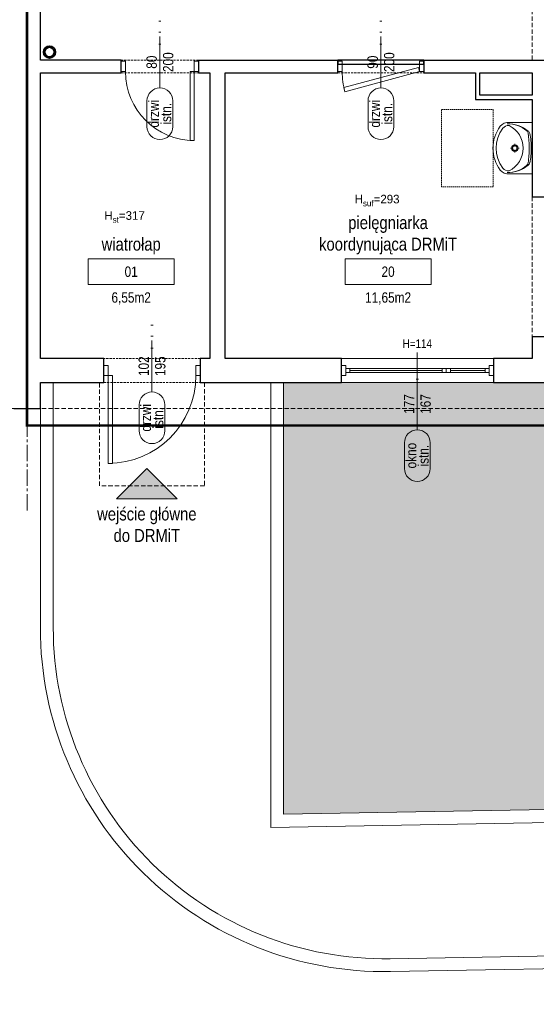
# Model space of a CAD drawing. Header units: millimetres. Extents: x -291747 to 77132, y 46721 to 203932.
# Tile 4 of 110: x 67438 to 68038, y 79966 to 81111. Entities that reach past the tile are written whole.
import ezdxf
from ezdxf.enums import TextEntityAlignment as Align

# ---------------------------------------------------------------- set-up
doc = ezdxf.new("R2010")
doc.units = ezdxf.units.MM
doc.header["$MEASUREMENT"] = 0
for name, pattern in [('DIVIDE', [1.25, 0.5, -0.25, 0, -0.25, 0, -0.25]), ('xreff_LSN_szatnie_PW_rzuty_14$0$CENTER2', [28.575, 19.05, -3.175, 3.175, -3.175]), ('xreff_LSN_szatnie_PW_rzuty_14$0$DASHED', [19.05, 12.7, -6.35]), ('xreff_LSN_szatnie_PW_rzuty_14$0$HIDDEN2', [4.7625, 3.175, -1.5875])]:
    doc.linetypes.add(name, pattern=pattern)
doc.layers.get('0').update_dxf_attribs({"lineweight": 9})
doc.layers.get('Defpoints').update_dxf_attribs({"lineweight": 9})
for name, color, linetype, lineweight in [('FL-xref', 250, 'Continuous', 9), ('FL_ppoż', 4, 'DIVIDE', 40), ('Kanalizacja', 24, 'Continuous', 35), ('xreff_LSN_szatnie_PW_rzuty_14$0$A drzwi płytowe', 252, 'Continuous', 9), ('xreff_LSN_szatnie_PW_rzuty_14$0$A hatch', 8, 'Continuous', 5), ('xreff_LSN_szatnie_PW_rzuty_14$0$A opis', 252, 'Continuous', 9), ('xreff_LSN_szatnie_PW_rzuty_14$0$A opis pom', 252, 'Continuous', 9), ('xreff_LSN_szatnie_PW_rzuty_14$0$A opis pom pow', 252, 'Continuous', 9), ('xreff_LSN_szatnie_PW_rzuty_14$0$A opis stolarka', 252, 'Continuous', 9), ('xreff_LSN_szatnie_PW_rzuty_14$0$A opis stolarka NWD typ', 252, 'Continuous', 9), ('xreff_LSN_szatnie_PW_rzuty_14$0$A opis stolarka NWD wyposażenie', 252, 'Continuous', 9), ('xreff_LSN_szatnie_PW_rzuty_14$0$A opis technologia', 8, 'Continuous', 13), ('xreff_LSN_szatnie_PW_rzuty_14$0$A widok wyżej', 252, 'xreff_LSN_szatnie_PW_rzuty_14$0$DASHED', 9), ('xreff_LSN_szatnie_PW_rzuty_14$0$A wyposazenie sanitarne', 8, 'Continuous', 9), ('xreff_LSN_szatnie_PW_rzuty_14$0$A zakres', 252, 'Continuous', 9), ('xreff_LSN_szatnie_PW_rzuty_14$0$A-Glaz', 8, 'Continuous', 9), ('xreff_LSN_szatnie_PW_rzuty_14$0$A-Wall', 252, 'Continuous', 9), ('xreff_LSN_szatnie_PW_rzuty_14$0$S-Grid-Iden', 8, 'xreff_LSN_szatnie_PW_rzuty_14$0$CENTER2', 9)]:
    doc.layers.add(name, color=color, linetype=linetype, lineweight=lineweight)
doc.layers.add('xreff_LSN_szatnie_PW_rzuty_14$0$A opis ppoż drzwi', color=252, linetype='Continuous', lineweight=9, transparency=0.25)
doc.layers.add('xreff_LSN_szatnie_PW_rzuty_14$0$A opis ppoż okna', color=252, linetype='Continuous', lineweight=9, transparency=0.25)
doc.styles.add('xreff_LSN_szatnie_PW_rzuty_14$0$Standard', font='txt')
doc.styles.add('xreff_LSN_szatnie_PW_rzuty_14$0$STYL ASA', font='ARIALN.TTF')

# ---------------------------------------------------------------- blocks, each defined once
blk = doc.blocks.new('xreff_LSN_szatnie_PW_rzuty_14$0$umywalka 60x45')
at = {"color": 0, "lineweight": -2, "ltscale": 0.15}
for p, q in [((-30, 0), (30, 0)), ((-30, 0), (-30, -26.7)), ((9.5, 0), (-9.5, 0)), ((30, 0), (30, -26.7)), ((-1.9, -20.4), (-5.1, -20.4)), ((0, -15.3), (0, -18.5)), ((0, -22.2), (0, -25.4)), ((5, -20.4), (1.8, -20.4))]:
    blk.add_line(p, q, dxfattribs=at)
at = {"ltscale": 0.15}
blk.add_lwpolyline([(-26.3, -27, 0.236063), (-23.2, -34.4, 0.329715), (23.2, -34.4, 0.236063), (26.3, -27, 0.623035)], format="xyb", close=True, dxfattribs=at)
blk.add_lwpolyline([(-30, -26.7, 0.239105), (-25.5, -37.3, 0.331406), (25.5, -37.3, 0.239105), (30, -26.7)], format="xyb", dxfattribs=at)
at = {"color": 0, "lineweight": -2, "ltscale": 0.15}
for radius in [3.89, 2.78]:
    blk.add_circle((0, -20.4), radius, dxfattribs=at)
for centre, radius, start, end in [((9.3, -28.7), 37.7, 140.6648, 180.9072), ((5.4, -28.9), 33.9, 138.5245, 180.6767), ((-16.2, -9.7), 5, 97.8304, 138.5245), ((-16, -7.9), 5, 102.694, 140.6648), ((-0.6, -76.3), 75.1, 89.4897, 102.694), ((0.6, -131.8), 128.2, 90.245, 97.8304), ((0.6, -76.3), 75.1, 77.2285, 90.4328), ((-0.7, -131.8), 128.2, 82.0921, 89.6775), ((16.2, -9.8), 5, 41.398, 82.0921), ((16.1, -8), 5, 39.2578, 77.2285), ((-9.3, -28.7), 37.7, 359.0153, 39.2578), ((-5.5, -28.9), 33.9, 359.2458, 41.398)]:
    blk.add_arc(centre, radius, start, end, dxfattribs=at)
at = {"layer": 'Defpoints', "linetype": 'xreff_LSN_szatnie_PW_rzuty_14$0$HIDDEN2', "ltscale": 0.5}
blk.add_lwpolyline([(-45, -45.6), (45, -45.6), (45, -105.6), (-45, -105.6)], close=True, dxfattribs=at)
blk = doc.blocks.new('xreff_LSN_szatnie_PW_rzuty_14$0$wejscie')
h = blk.add_hatch(color=256)
h.dxf.hatch_style = 1
h.paths.add_polyline_path([(-35.4, -35.4), (0, 0), (35.4, -35.4)])
blk.add_lwpolyline([(-35.4, -35.4), (0, 0), (35.4, -35.4)], close=True)
blk = doc.blocks.new('xreff_LSN_szatnie_PW_rzuty_14$0$blok do okna')
for points in [[(28.5, 2.5), (33.5, 2.5), (33.5, -2.5), (28.5, -2.5)], [(33.5, 2.5), (38.5, 2.5), (38.5, -2.5), (33.5, -2.5)]]:
    blk.add_lwpolyline(points, close=True)
for points in [[(-78.5, 0), (28.5, 0)], [(38.5, 0), (78.5, 0)]]:
    blk.add_lwpolyline(points)
blk = doc.blocks.new('xreff_LSN_szatnie_PW_rzuty_14$0$środek')
blk.add_line((0, 0), (0, -10))
blk = doc.blocks.new('xreff_LSN_szatnie_PW_rzuty_14$0$ddtag_DOWN')
at = {"transparency": 33554687}
blk.add_lwpolyline([(0, -30), (0, 30)], dxfattribs=at)
at = {"layer": 'xreff_LSN_szatnie_PW_rzuty_14$0$A opis stolarka NWD typ', "transparency": 33554687}
blk.add_lwpolyline([(15, -75, -1), (-15, -75), (-15, -45, -1), (15, -45)], format="xyb", close=True, dxfattribs=at)
at = {"ltscale": 0.1, "transparency": 33554687, "style": 'xreff_LSN_szatnie_PW_rzuty_14$0$STYL ASA'}
blk.add_attdef('DOORS:SZEROKOŚĆ', text='', height=12, rotation=90, dxfattribs=at).set_placement((0, 0, 0), align=Align.BOTTOM_CENTER)
blk.add_attdef('DOORS:WYSOKOŚĆ', text='', height=12, rotation=90, dxfattribs=at).set_placement((3.6, 0, 0), align=Align.TOP_CENTER)
blk.add_attdef('DOORS:AKUSTYKA', text='', height=10, dxfattribs=at).set_placement((0, 49), align=Align.MIDDLE_CENTER)
at = {"layer": 'xreff_LSN_szatnie_PW_rzuty_14$0$A opis ppoż drzwi', "ltscale": 0.1, "transparency": 33554687, "style": 'xreff_LSN_szatnie_PW_rzuty_14$0$STYL ASA'}
blk.add_attdef('DOORS:PPOŻ', text='', height=10, dxfattribs=at).set_placement((0, 36), align=Align.MIDDLE_CENTER)
at = {"layer": 'xreff_LSN_szatnie_PW_rzuty_14$0$A opis stolarka NWD typ', "ltscale": 0.1, "transparency": 33554687, "style": 'xreff_LSN_szatnie_PW_rzuty_14$0$STYL ASA'}
blk.add_attdef('DOORS:PODTYP', text='', height=12, rotation=90, dxfattribs=at).set_placement((1.2, -60, 0), align=Align.TOP_CENTER)
blk.add_attdef('DOORS:TYP', text='', height=12, rotation=90, dxfattribs=at).set_placement((2.4, -60, 0), align=Align.BOTTOM_CENTER)
at = {"layer": 'xreff_LSN_szatnie_PW_rzuty_14$0$A opis stolarka NWD wyposażenie', "ltscale": 0.1, "transparency": 33554687, "style": 'xreff_LSN_szatnie_PW_rzuty_14$0$STYL ASA'}
blk.add_attdef('DOORS:WYPOSAŻENIE', text='', height=10, dxfattribs=at).set_placement((0, 22), align=Align.MIDDLE_CENTER)
blk = doc.blocks.new('xreff_LSN_szatnie_PW_rzuty_14$0$wtag_LEFT')
at = {"transparency": 33554687, "elevation": 0}
for points in [[(-30, 0), (30, 0)], [(30, 0), (60, 0)]]:
    blk.add_lwpolyline(points, dxfattribs=at)
at = {"layer": 'xreff_LSN_szatnie_PW_rzuty_14$0$A opis stolarka NWD typ', "transparency": 33554687, "elevation": 0}
blk.add_lwpolyline([(-75, 15, 1), (-75, -15), (-45, -15, 1), (-45, 15)], format="xyb", close=True, dxfattribs=at)
at = {"ltscale": 0.1, "transparency": 33554687, "style": 'xreff_LSN_szatnie_PW_rzuty_14$0$STYL ASA'}
blk.add_attdef('WINDOWS:PARAPET', text='', height=10, rotation=90, dxfattribs=at).set_placement((70.2, 0, 0), align=Align.MIDDLE_CENTER)
blk.add_attdef('WINDOWS:SZEROKOŚĆ', text='', height=12, dxfattribs=at).set_placement((0, 0), align=Align.BOTTOM_CENTER)
blk.add_attdef('WINDOWS:WYSOKOŚĆ', text='', height=12, dxfattribs=at).set_placement((0, -3.6), align=Align.TOP_CENTER)
at = {"layer": 'xreff_LSN_szatnie_PW_rzuty_14$0$A opis ppoż okna', "ltscale": 0.1, "transparency": 33554687, "style": 'xreff_LSN_szatnie_PW_rzuty_14$0$STYL ASA'}
blk.add_attdef('WINDOWS:PPOŻ', text='', height=10, rotation=90, dxfattribs=at).set_placement((30, 0, 0), align=Align.MIDDLE_CENTER)
at = {"layer": 'xreff_LSN_szatnie_PW_rzuty_14$0$A opis stolarka NWD typ', "ltscale": 0.1, "transparency": 33554687, "style": 'xreff_LSN_szatnie_PW_rzuty_14$0$STYL ASA'}
blk.add_attdef('WINDOWS:TYP', text='', height=12, dxfattribs=at).set_placement((-60, -2.4), align=Align.BOTTOM_CENTER)
blk.add_attdef('WINDOWS:PODTYP', text='', height=12, dxfattribs=at).set_placement((-60, -1.2), align=Align.TOP_CENTER)
blk = doc.blocks.new('xreff_LSN_szatnie_PW_rzuty_14$0$tag wn')
blk.add_lwpolyline([(-25, -7.5), (25, -7.5), (25, 7.5), (-25, 7.5)], close=True)
at = {"style": 'xreff_LSN_szatnie_PW_rzuty_14$0$STYL ASA'}
blk.add_attdef('ROOM:NO', text='', height=6, dxfattribs=at).set_placement((0, 0), align=Align.MIDDLE_CENTER)
at = {"layer": 'xreff_LSN_szatnie_PW_rzuty_14$0$A opis pom pow', "style": 'xreff_LSN_szatnie_PW_rzuty_14$0$STYL ASA'}
blk.add_attdef('ROOM:AREA', text='', height=6, dxfattribs=at).set_placement((0, -15), align=Align.MIDDLE_CENTER)
blk = doc.blocks.new('xreff_LSN_szatnie_PW_rzuty_14')
at = {"layer": 'xreff_LSN_szatnie_PW_rzuty_14$0$A hatch', "transparency": 33554495}
h = blk.add_hatch(dxfattribs=at)
h.set_pattern_fill('GRASS', color=256, scale=4)
h.set_pattern_definition([(90, (0, -10000), (-71.84205, 71.84205), [19.05, -124.6341]), (45, (0, -10000), (-71.84205, 71.84205), [19.05, -82.55]), (135, (0, -10000), (-71.84205, -71.84205), [19.05, -82.55])])
edge = h.paths.add_edge_path()
edge.add_spline(control_points=[(73831.5, 78934.7), (73821.4, 78950.9), (73811.2, 78967.1), (73777.9, 79019.7), (73754.3, 79055.7), (73718.4, 79105.4), (73707.4, 79120), (73684.5, 79148.7), (73672.7, 79162.8), (73654.4, 79183.4), (73648.1, 79190.1), (73632.7, 79206.4), (73623.4, 79215.8), (73602.5, 79235.9), (73590.9, 79246.5), (73522.6, 79306.1), (73459.4, 79350), (73322.2, 79426.9), (73248.2, 79459.9), (73070, 79523.2), (72963.1, 79549.8), (72743.3, 79584.7), (72630.3, 79593.1), (72404.9, 79591.7), (72292.4, 79581.9), (72113.1, 79551), (72044.1, 79535), (71910.9, 79495.5), (71846.7, 79472), (71725, 79417.5), (71667.5, 79386.5), (71560.8, 79317.1), (71511.7, 79278.7), (71449.3, 79219.1), (71431.8, 79201), (71407, 79172.8), (71399, 79163.2), (71383.4, 79143.8), (71375.9, 79133.9), (71359, 79110.8), (71349.9, 79097.5), (71316.2, 79045.2), (71294.2, 79004.5), (71248.1, 78905.3), (71225.8, 78845.3), (71186.7, 78721.6), (71169.7, 78657.8), (71142.4, 78545.8), (71131.5, 78498.1), (71120.5, 78450.3)], knot_values=[0, 0, 0, 0, 57.207065, 57.207065, 187.181956, 187.181956, 242.95388, 242.95388, 298.725803, 298.725803, 326.611765, 326.611765, 366.532108, 366.532108, 413.640335, 413.640335, 636.601339, 636.601339, 859.562342, 859.562342, 1147.4948, 1147.4948, 1435.427258, 1435.427258, 1723.359715, 1723.359715, 1909.892427, 1909.892427, 2096.425139, 2096.425139, 2282.95785, 2282.95785, 2469.490562, 2469.490562, 2547.228377, 2547.228377, 2586.097284, 2586.097284, 2624.966192, 2624.966192, 2675.594063, 2675.594063, 2819.436148, 2819.436148, 3012.724073, 3012.724073, 3206.011998, 3206.011998, 3347.114496, 3347.114496, 3347.114496, 3347.114496], degree=3, periodic=0)
edge.add_line((71120.5, 78450.3), (73831.5, 78934.7))
h.paths.add_polyline_path([(69699.2, 79521.8), (65252.1, 79442.8), (65252.1, 78327.2), (70701.7, 78327.2), (70701.7, 78536.9, 0.419422)])
h.paths.add_polyline_path([(66521.6, 80689.2), (65352.7, 80689.2), (65352.7, 80659.2), (65323.2, 80659.2), (65323.2, 80689.2), (65229.9, 80689.2), (65239.6, 80142.7), (66521.6, 80165.5)])
edge = h.paths.add_edge_path()
edge.add_line((67744.6, 80689.2), (68718.7, 80689.2))
edge.add_line((68718.7, 80689.2), (68718.7, 80265.3))
edge.add_arc((68483.7, 80265.3), 235, -15.0402, 0, ccw=False)
edge.add_line((68710.7, 80204.3), (67744.6, 80187.2))
edge.add_line((67744.6, 80187.2), (67744.6, 80689.2))
edge = h.paths.add_edge_path()
edge.add_line((69340.2, 80689.2), (69815.7, 80689.2))
edge.add_line((69815.7, 80689.2), (69815.7, 80223.9))
edge.add_line((69815.7, 80223.9), (69350.6, 80215.7))
edge.add_arc((69575.2, 80284.7), 235, 180, 197.0741, ccw=False)
edge.add_line((69340.2, 80284.7), (69340.2, 80689.2))
edge = h.paths.add_edge_path()
edge.add_line((70216.7, 80539.2), (71051.7, 80539.2))
edge.add_line((71051.7, 80539.2), (71051.7, 80689.2))
edge.add_line((71051.7, 80689.2), (71234.7, 80689.2))
edge.add_line((71234.7, 80689.2), (71234.7, 80313))
edge.add_arc((71169.7, 80313), 65, 271.0169, 360, ccw=False)
edge.add_line((71170.8, 80248), (70216.7, 80231.1))
edge.add_line((70216.7, 80231.1), (70216.7, 80539.2))
edge = h.paths.add_edge_path()
edge.add_line((72662.7, 80689.2), (72890.7, 80689.2))
edge.add_line((72890.7, 80689.2), (72890.7, 80659.2))
edge.add_line((72890.7, 80659.2), (72903.7, 80659.2))
edge.add_line((72903.7, 80659.2), (72901.8, 80108.7))
edge.add_arc((72897.7, 80343.7), 235, 180, 271.0169, ccw=False)
edge.add_line((72662.7, 80343.7), (72662.7, 80689.2))
at = {"layer": 'xreff_LSN_szatnie_PW_rzuty_14$0$A drzwi płytowe', "linetype": 'Continuous', "lineweight": 9, "ltscale": 0.2}
for points in [[(67560.7, 81062.7), (67555.7, 81062.7), (67555.7, 81050.7), (67560.7, 81050.7)], [(67640.7, 81062.7), (67645.7, 81062.7), (67645.7, 81050.7), (67640.7, 81050.7)], [(67812.7, 81062.7), (67807.7, 81062.7), (67807.7, 81050.7), (67812.7, 81050.7)], [(67902.7, 81062.7), (67907.7, 81062.7), (67907.7, 81050.7), (67902.7, 81050.7)], [(67540.5, 80709.2), (67535.5, 80709.2), (67535.5, 80697.2), (67540.5, 80697.2)], [(67642.5, 80709.2), (67647.5, 80709.2), (67647.5, 80697.2), (67642.5, 80697.2)]]:
    blk.add_lwpolyline(points, close=True, dxfattribs=at)
at = {"layer": 'xreff_LSN_szatnie_PW_rzuty_14$0$A drzwi płytowe', "linetype": 'Continuous', "lineweight": 9}
for points in [[(67902.7, 81050.7), (67901.4, 81055.5), (67814.5, 81032.3), (67815.8, 81027.4)], [(67640.7, 81050.7), (67635.7, 81050.7), (67635.7, 80970.7), (67640.7, 80970.7)], [(67540.5, 80697.2), (67545.5, 80697.2), (67545.5, 80595.2), (67540.5, 80595.2)]]:
    blk.add_lwpolyline(points, close=True, dxfattribs=at)
at = {"layer": 'xreff_LSN_szatnie_PW_rzuty_14$0$A drzwi płytowe', "linetype": 'Continuous', "lineweight": 9, "ltscale": 0.2}
for centre, radius, end in [((67640.7, 81050.7), 80, 270), ((67902.7, 81050.7), 90, 195)]:
    blk.add_arc(centre, radius, 180, end, dxfattribs=at)
at = {"layer": 'xreff_LSN_szatnie_PW_rzuty_14$0$A drzwi płytowe', "linetype": 'Continuous', "lineweight": 9, "ltscale": 0.2, "extrusion": (0, 0, -1)}
blk.add_arc((-67540.5, 80697.2), 102, 180, 270, dxfattribs=at)
at = {"layer": 'xreff_LSN_szatnie_PW_rzuty_14$0$A hatch'}
for points in [[(68733.7, 80689.2), (68733.7, 80265.3, -0.409025), (68488.2, 80015.3), (67868.8, 80004.3, -0.419422), (67461.7, 80404.3), (67461.7, 80689.2)], [(68718.7, 80689.2), (68718.7, 80265.3, -0.409025), (68487.9, 80030.3), (67868.5, 80019.3, -0.419422), (67476.7, 80404.3), (67476.7, 80689.2)]]:
    blk.add_lwpolyline(points, format="xyb", dxfattribs=at)
for points in [[(67729.6, 80689.2), (67729.6, 80171.9), (68706.1, 80189.2)], [(67744.6, 80689.2), (67744.6, 80187.2), (68710.7, 80204.3)]]:
    blk.add_lwpolyline(points, dxfattribs=at)
at = {"layer": 'xreff_LSN_szatnie_PW_rzuty_14$0$A widok wyżej', "linetype": 'xreff_LSN_szatnie_PW_rzuty_14$0$DASHED', "lineweight": 9, "ltscale": 0.2}
for p, q in [((67645.7, 81064.2), (67555.7, 81064.2)), ((67907.7, 81064.2), (67807.7, 81064.2)), ((67555.7, 81049.2), (67645.7, 81049.2)), ((67807.7, 81049.2), (67907.7, 81049.2)), ((67647.5, 80717.2), (67535.5, 80717.2)), ((67988.7, 80717.2), (67811.7, 80717.2)), ((67535.5, 80689.2), (67647.5, 80689.2)), ((67811.7, 80689.2), (67988.7, 80689.2))]:
    blk.add_line(p, q, dxfattribs=at)
at = {"layer": 'xreff_LSN_szatnie_PW_rzuty_14$0$A widok wyżej', "ltscale": 0.4}
for points in [[(68033.7, 81064.2), (68033.7, 81215.2)], [(68033.7, 80905.2), (68033.7, 80742.2)], [(67652.5, 80689.2), (67652.5, 80569.2), (67530.5, 80569.2), (67530.5, 80689.2)], [(65352.7, 80659.2), (72855.7, 80659.2)]]:
    blk.add_lwpolyline(points, dxfattribs=at)
at = {"layer": 'xreff_LSN_szatnie_PW_rzuty_14$0$A zakres', "linetype": 'xreff_LSN_szatnie_PW_rzuty_14$0$DASHED', "const_width": 3}
blk.add_lwpolyline([(67446.2, 82031.2), (67446.2, 80639.2), (72869.7, 80639.2), (72869.7, 82031.2)], close=True, dxfattribs=at)
at = {"layer": 'xreff_LSN_szatnie_PW_rzuty_14$0$A-Glaz', "linetype": 'Continuous', "lineweight": 9}
for p, q in [((67811.7, 80717.2), (67988.7, 80717.2)), ((67821.7, 80700.7), (67821.7, 80705.7)), ((67978.7, 80700.7), (67978.7, 80705.7)), ((67811.7, 80689.2), (67988.7, 80689.2))]:
    blk.add_line(p, q, dxfattribs=at)
for points in [[(67816.7, 80709.2), (67811.7, 80709.2), (67811.7, 80697.2), (67816.7, 80697.2)], [(67816.7, 80700.7), (67816.7, 80705.7), (67983.7, 80705.7), (67983.7, 80700.7)], [(67983.7, 80709.2), (67988.7, 80709.2), (67988.7, 80697.2), (67983.7, 80697.2)]]:
    blk.add_lwpolyline(points, close=True, dxfattribs=at)
at = {"layer": 'xreff_LSN_szatnie_PW_rzuty_14$0$A-Wall', "linetype": 'Continuous', "lineweight": 25}
for p, q in [((67461.7, 81064.2), (67461.7, 81215.2)), ((67555.7, 81064.2), (67461.7, 81064.2)), ((67555.7, 81049.2), (67555.7, 81064.2)), ((67645.7, 81064.2), (67645.7, 81049.2)), ((67645.7, 81064.2), (67807.7, 81064.2)), ((67807.7, 81049.2), (67807.7, 81064.2)), ((67907.7, 81064.2), (67807.7, 81064.2)), ((67807.7, 81064.2), (67807.7, 81059.2)), ((67807.7, 81059.2), (67907.7, 81059.2)), ((67907.7, 81064.2), (67907.7, 81049.2)), ((67907.7, 81064.2), (68131.7, 81064.2)), ((67907.7, 81059.2), (67907.7, 81064.2)), ((67461.7, 80717.2), (67461.7, 81049.2)), ((67461.7, 81049.2), (67555.7, 81049.2)), ((67645.7, 81049.2), (67658.7, 81049.2)), ((67658.7, 81049.2), (67658.7, 80717.2)), ((67676.7, 81049.2), (67807.7, 81049.2)), ((67676.7, 80717.2), (67676.7, 81049.2)), ((67907.7, 81049.2), (67967.7, 81049.2)), ((67967.7, 81049.2), (67967.7, 81018.2)), ((67972.7, 81049.2), (68033.7, 81049.2)), ((67972.7, 81023.2), (67972.7, 81049.2)), ((68033.7, 81049.2), (68033.7, 81023.2)), ((68033.7, 81023.2), (67972.7, 81023.2)), ((67967.7, 81018.2), (68033.7, 81018.2)), ((68033.7, 81018.2), (68033.7, 80905.2)), ((68033.7, 80905.2), (68062.7, 80905.2)), ((68062.7, 80742.2), (68033.7, 80742.2)), ((68033.7, 80742.2), (68033.7, 80717.2)), ((67535.5, 80717.2), (67461.7, 80717.2)), ((67535.5, 80689.2), (67535.5, 80717.2)), ((67647.5, 80717.2), (67647.5, 80689.2)), ((67658.7, 80717.2), (67647.5, 80717.2)), ((67811.7, 80717.2), (67676.7, 80717.2)), ((67811.7, 80689.2), (67811.7, 80717.2)), ((67988.7, 80717.2), (67988.7, 80689.2)), ((68033.7, 80717.2), (67988.7, 80717.2)), ((67461.7, 80659.2), (67461.7, 80689.2)), ((67461.7, 80689.2), (67535.5, 80689.2)), ((67647.5, 80689.2), (67811.7, 80689.2)), ((67988.7, 80689.2), (68112.2, 80689.2)), ((67430.7, 80659.2), (67461.7, 80659.2))]:
    blk.add_line(p, q, dxfattribs=at)
at = {"layer": 'xreff_LSN_szatnie_PW_rzuty_14$0$S-Grid-Iden'}
blk.add_lwpolyline([(67446.2, 82131.2), (67446.2, 80539.2)], dxfattribs=at)
blk.add_blockref('xreff_LSN_szatnie_PW_rzuty_14$0$wejscie', (67585.5, 80589.2))
at = {"layer": 'xreff_LSN_szatnie_PW_rzuty_14$0$A drzwi płytowe', "linetype": 'Continuous', "lineweight": 9, "ltscale": 0.2, "rotation": 180}
for p in [(67600.7, 81056.7), (67857.7, 81056.7)]:
    blk.add_blockref('xreff_LSN_szatnie_PW_rzuty_14$0$środek', p, dxfattribs=at)
at = {"layer": 'xreff_LSN_szatnie_PW_rzuty_14$0$A drzwi płytowe', "linetype": 'Continuous', "lineweight": 9, "ltscale": 0.2, "extrusion": (0, 0, -1), "zscale": -1, "rotation": 180}
blk.add_blockref('xreff_LSN_szatnie_PW_rzuty_14$0$środek', (-67591.5, 80703.2), dxfattribs=at)
at = {"layer": 'xreff_LSN_szatnie_PW_rzuty_14$0$A opis pom', "linetype": 'Continuous', "lineweight": 9, "xscale": 2, "yscale": 2, "zscale": 2}
for p, values in [((67567.3, 80818.1), {'ROOM:NO': '01', 'ROOM:AREA': '6,55m2'}), ((67866, 80818.1), {'ROOM:NO': '20', 'ROOM:AREA': '11,65m2'})]:
    blk.add_blockref('xreff_LSN_szatnie_PW_rzuty_14$0$tag wn', p, dxfattribs=at).add_auto_attribs(values)
at = {"layer": 'xreff_LSN_szatnie_PW_rzuty_14$0$A opis stolarka', "linetype": 'Continuous', "lineweight": 9}
ref = blk.add_blockref('xreff_LSN_szatnie_PW_rzuty_14$0$ddtag_DOWN', (67600.7, 81061.7), dxfattribs=at)
ref.add_attrib('DOORS:AKUSTYKA', '-', dxfattribs={"layer": '0', "ltscale": 0.1, "height": 10, "style": 'xreff_LSN_szatnie_PW_rzuty_14$0$STYL ASA'}).set_placement((67600.7, 81110.7), align=Align.MIDDLE_CENTER)
ref.add_attrib('DOORS:PPOŻ', '-', dxfattribs={"layer": 'xreff_LSN_szatnie_PW_rzuty_14$0$A opis ppoż drzwi', "ltscale": 0.1, "height": 10, "style": 'xreff_LSN_szatnie_PW_rzuty_14$0$STYL ASA'}).set_placement((67600.7, 81097.7), align=Align.MIDDLE_CENTER)
ref.add_attrib('DOORS:WYSOKOŚĆ', '200', dxfattribs={"layer": '0', "ltscale": 0.1, "height": 12, "rotation": 90, "style": 'xreff_LSN_szatnie_PW_rzuty_14$0$STYL ASA'}).set_placement((67604.3, 81061.7, 0), align=Align.TOP_CENTER)
ref.add_attrib('DOORS:SZEROKOŚĆ', '80', dxfattribs={"layer": '0', "ltscale": 0.1, "height": 12, "rotation": 90, "style": 'xreff_LSN_szatnie_PW_rzuty_14$0$STYL ASA'}).set_placement((67600.7, 81061.7, 0), align=Align.BOTTOM_CENTER)
ref.add_attrib('DOORS:PODTYP', 'istn.', dxfattribs={"layer": 'xreff_LSN_szatnie_PW_rzuty_14$0$A opis stolarka NWD typ', "ltscale": 0.1, "height": 12, "rotation": 90, "style": 'xreff_LSN_szatnie_PW_rzuty_14$0$STYL ASA'}).set_placement((67601.9, 81001.7, 0), align=Align.TOP_CENTER)
ref.add_attrib('DOORS:TYP', 'drzwi', dxfattribs={"layer": 'xreff_LSN_szatnie_PW_rzuty_14$0$A opis stolarka NWD typ', "ltscale": 0.1, "height": 12, "rotation": 90, "style": 'xreff_LSN_szatnie_PW_rzuty_14$0$STYL ASA'}).set_placement((67603.1, 81001.7, 0), align=Align.BOTTOM_CENTER)
ref.add_attrib('DOORS:WYPOSAŻENIE', '-', dxfattribs={"layer": 'xreff_LSN_szatnie_PW_rzuty_14$0$A opis stolarka NWD wyposażenie', "ltscale": 0.1, "height": 10, "style": 'xreff_LSN_szatnie_PW_rzuty_14$0$STYL ASA'}).set_placement((67600.7, 81083.7), align=Align.MIDDLE_CENTER)
ref = blk.add_blockref('xreff_LSN_szatnie_PW_rzuty_14$0$ddtag_DOWN', (67857.7, 81061.7, 0), dxfattribs=at)
ref.add_attrib('DOORS:AKUSTYKA', '-', dxfattribs={"layer": '0', "ltscale": 0.1, "height": 10, "style": 'xreff_LSN_szatnie_PW_rzuty_14$0$STYL ASA'}).set_placement((67857.7, 81110.7, 0), align=Align.MIDDLE_CENTER)
ref.add_attrib('DOORS:PPOŻ', '-', dxfattribs={"layer": 'xreff_LSN_szatnie_PW_rzuty_14$0$A opis ppoż drzwi', "ltscale": 0.1, "height": 10, "style": 'xreff_LSN_szatnie_PW_rzuty_14$0$STYL ASA'}).set_placement((67857.7, 81097.7, 0), align=Align.MIDDLE_CENTER)
ref.add_attrib('DOORS:WYSOKOŚĆ', '200', dxfattribs={"layer": '0', "ltscale": 0.1, "height": 12, "rotation": 90, "style": 'xreff_LSN_szatnie_PW_rzuty_14$0$STYL ASA'}).set_placement((67861.3, 81061.7), align=Align.TOP_CENTER)
ref.add_attrib('DOORS:SZEROKOŚĆ', '90', dxfattribs={"layer": '0', "ltscale": 0.1, "height": 12, "rotation": 90, "style": 'xreff_LSN_szatnie_PW_rzuty_14$0$STYL ASA'}).set_placement((67857.7, 81061.7), align=Align.BOTTOM_CENTER)
ref.add_attrib('DOORS:PODTYP', 'istn.', dxfattribs={"layer": 'xreff_LSN_szatnie_PW_rzuty_14$0$A opis stolarka NWD typ', "ltscale": 0.1, "height": 12, "rotation": 90, "style": 'xreff_LSN_szatnie_PW_rzuty_14$0$STYL ASA'}).set_placement((67858.9, 81001.7), align=Align.TOP_CENTER)
ref.add_attrib('DOORS:TYP', 'drzwi', dxfattribs={"layer": 'xreff_LSN_szatnie_PW_rzuty_14$0$A opis stolarka NWD typ', "ltscale": 0.1, "height": 12, "rotation": 90, "style": 'xreff_LSN_szatnie_PW_rzuty_14$0$STYL ASA'}).set_placement((67860.1, 81001.7), align=Align.BOTTOM_CENTER)
ref.add_attrib('DOORS:WYPOSAŻENIE', '-', dxfattribs={"layer": 'xreff_LSN_szatnie_PW_rzuty_14$0$A opis stolarka NWD wyposażenie', "ltscale": 0.1, "height": 10, "style": 'xreff_LSN_szatnie_PW_rzuty_14$0$STYL ASA'}).set_placement((67857.7, 81083.7, 0), align=Align.MIDDLE_CENTER)
ref = blk.add_blockref('xreff_LSN_szatnie_PW_rzuty_14$0$ddtag_DOWN', (67591.5, 80708.2), dxfattribs=at)
ref.add_attrib('DOORS:AKUSTYKA', '-', dxfattribs={"layer": '0', "ltscale": 0.1, "height": 10, "style": 'xreff_LSN_szatnie_PW_rzuty_14$0$STYL ASA'}).set_placement((67591.5, 80757.2), align=Align.MIDDLE_CENTER)
ref.add_attrib('DOORS:PPOŻ', '-', dxfattribs={"layer": 'xreff_LSN_szatnie_PW_rzuty_14$0$A opis ppoż drzwi', "ltscale": 0.1, "height": 10, "style": 'xreff_LSN_szatnie_PW_rzuty_14$0$STYL ASA'}).set_placement((67591.5, 80744.2), align=Align.MIDDLE_CENTER)
ref.add_attrib('DOORS:WYSOKOŚĆ', '195', dxfattribs={"layer": '0', "ltscale": 0.1, "height": 12, "rotation": 90, "style": 'xreff_LSN_szatnie_PW_rzuty_14$0$STYL ASA'}).set_placement((67595.1, 80708.2, 0), align=Align.TOP_CENTER)
ref.add_attrib('DOORS:SZEROKOŚĆ', '102', dxfattribs={"layer": '0', "ltscale": 0.1, "height": 12, "rotation": 90, "style": 'xreff_LSN_szatnie_PW_rzuty_14$0$STYL ASA'}).set_placement((67591.5, 80708.2, 0), align=Align.BOTTOM_CENTER)
ref.add_attrib('DOORS:PODTYP', 'istn.', dxfattribs={"layer": 'xreff_LSN_szatnie_PW_rzuty_14$0$A opis stolarka NWD typ', "ltscale": 0.1, "height": 12, "rotation": 90, "style": 'xreff_LSN_szatnie_PW_rzuty_14$0$STYL ASA'}).set_placement((67592.7, 80648.2, 0), align=Align.TOP_CENTER)
ref.add_attrib('DOORS:TYP', 'drzwi', dxfattribs={"layer": 'xreff_LSN_szatnie_PW_rzuty_14$0$A opis stolarka NWD typ', "ltscale": 0.1, "height": 12, "rotation": 90, "style": 'xreff_LSN_szatnie_PW_rzuty_14$0$STYL ASA'}).set_placement((67593.9, 80648.2, 0), align=Align.BOTTOM_CENTER)
ref.add_attrib('DOORS:WYPOSAŻENIE', '-', dxfattribs={"layer": 'xreff_LSN_szatnie_PW_rzuty_14$0$A opis stolarka NWD wyposażenie', "ltscale": 0.1, "height": 10, "style": 'xreff_LSN_szatnie_PW_rzuty_14$0$STYL ASA'}).set_placement((67591.5, 80730.2), align=Align.MIDDLE_CENTER)
ref = blk.add_blockref('xreff_LSN_szatnie_PW_rzuty_14$0$wtag_LEFT', (67900, 80664.2, -20), dxfattribs=dict(at, rotation=89.99999999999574))
ref.add_attrib('WINDOWS:TYP', 'okno', dxfattribs={"layer": 'xreff_LSN_szatnie_PW_rzuty_14$0$A opis stolarka NWD typ', "ltscale": 0.1, "height": 12, "rotation": 90, "style": 'xreff_LSN_szatnie_PW_rzuty_14$0$STYL ASA'}).set_placement((67902.4, 80604.2, -20), align=Align.BOTTOM_CENTER)
ref.add_attrib('WINDOWS:PODTYP', 'istn.', dxfattribs={"layer": 'xreff_LSN_szatnie_PW_rzuty_14$0$A opis stolarka NWD typ', "ltscale": 0.1, "height": 12, "rotation": 90, "style": 'xreff_LSN_szatnie_PW_rzuty_14$0$STYL ASA'}).set_placement((67901.2, 80604.2, -20), align=Align.TOP_CENTER)
ref.add_attrib('WINDOWS:SZEROKOŚĆ', '177', dxfattribs={"layer": '0', "ltscale": 0.1, "height": 12, "rotation": 90, "style": 'xreff_LSN_szatnie_PW_rzuty_14$0$STYL ASA'}).set_placement((67900, 80664.2, -20), align=Align.BOTTOM_CENTER)
ref.add_attrib('WINDOWS:WYSOKOŚĆ', '167', dxfattribs={"layer": '0', "ltscale": 0.1, "height": 12, "rotation": 90, "style": 'xreff_LSN_szatnie_PW_rzuty_14$0$STYL ASA'}).set_placement((67903.6, 80664.2, -20), align=Align.TOP_CENTER)
ref.add_attrib('WINDOWS:PPOŻ', '-', dxfattribs={"layer": 'xreff_LSN_szatnie_PW_rzuty_14$0$A opis ppoż okna', "ltscale": 0.1, "height": 10, "style": 'xreff_LSN_szatnie_PW_rzuty_14$0$STYL ASA'}).set_placement((67900, 80694.2, -20), align=Align.MIDDLE_CENTER)
ref.add_attrib('WINDOWS:PARAPET', 'H=114', dxfattribs={"layer": '0', "ltscale": 0.1, "height": 10, "style": 'xreff_LSN_szatnie_PW_rzuty_14$0$STYL ASA'}).set_placement((67900, 80734.4, -20), align=Align.MIDDLE_CENTER)
at = {"layer": 'xreff_LSN_szatnie_PW_rzuty_14$0$A wyposazenie sanitarne', "rotation": 270}
blk.add_blockref('xreff_LSN_szatnie_PW_rzuty_14$0$umywalka 60x45', (68033.7, 80961.7), dxfattribs=at)
at = {"layer": 'xreff_LSN_szatnie_PW_rzuty_14$0$A-Glaz', "linetype": 'Continuous', "lineweight": 9, "extrusion": (0, 0, -1), "zscale": -1, "rotation": 180}
blk.add_blockref('xreff_LSN_szatnie_PW_rzuty_14$0$blok do okna', (-67900.2, 80703.2), dxfattribs=at)
at = {"layer": 'xreff_LSN_szatnie_PW_rzuty_14$0$A opis', "linetype": 'Continuous', "lineweight": 9, "char_height": 10, "attachment_point": 5, "style": 'xreff_LSN_szatnie_PW_rzuty_14$0$Standard'}
for s, insert in [('\\A1;\\pxqc;H{\\H0.7x;\\S^ suf;}=293', (67853.2, 80900.8)), ('\\A1;\\pxqc;H{\\H0.7x;\\S^ st;}=317', (67559.6, 80881.7))]:
    blk.add_mtext_dynamic_manual_height_columns(s, width=72.748, gutter_width=1, heights=[0], dxfattribs=dict(at, insert=insert))
at = {"layer": 'xreff_LSN_szatnie_PW_rzuty_14$0$A opis technologia', "char_height": 15, "style": 'xreff_LSN_szatnie_PW_rzuty_14$0$STYL ASA'}
for s, width, insert, attachment_point in [('pielęgniarka koordynująca DRMiT', 187.649, (67866, 80838.1), 8), ('wiatrołap', 187.649, (67567.3, 80838.1), 8), ('wejście główne do DRMiT', 122.547, (67585.5, 80543.9), 2)]:
    blk.add_mtext_dynamic_manual_height_columns(s, width=width, gutter_width=1, heights=[0], dxfattribs=dict(at, insert=insert, attachment_point=attachment_point))
blk = doc.blocks.new('pion ks')
at = {"layer": 'Kanalizacja'}
for radius in [70, 55]:
    blk.add_circle((44913, -92263), radius, dxfattribs=at)
blk = doc.blocks.new('A$C69789441')
at = {"layer": 'Kanalizacja'}
blk.add_blockref('pion ks', (-44807, 95826), dxfattribs=at)

msp = doc.modelspace()

# ---------------------------------------------------------------- block references
at = {"layer": 'FL-xref'}
msp.add_blockref('xreff_LSN_szatnie_PW_rzuty_14', (0, 0), dxfattribs=at)

# ---------------------------------------------------------------- next in the draw order: block references
at = {"layer": 'FL_ppoż', "xscale": 0.1, "yscale": 0.1, "zscale": 0.1}
msp.add_blockref('A$C69789441', (67461.7, 80717.2), dxfattribs=at)

doc.saveas('drawing.dxf')
